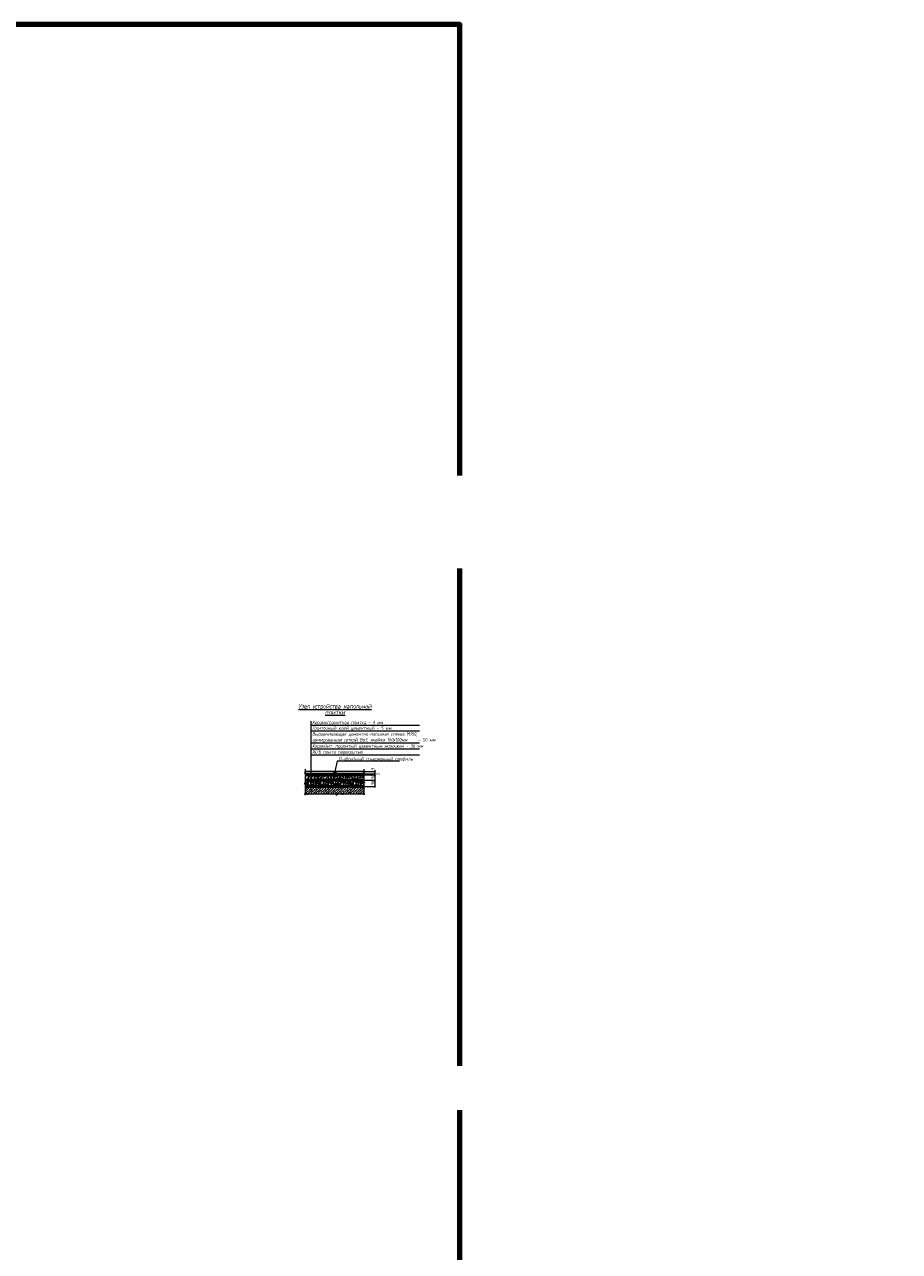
# Model space of a CAD drawing. Header units: millimetres. Extents: x -26888115 to 7466299, y -86687 to 22081.
# Tile 185 of 225: x 145242 to 153165, y -32991 to -21875. Entities that reach past the tile are written whole.
import ezdxf
from ezdxf import colors
from ezdxf.entities.mleader import LeaderData, LeaderLine
from ezdxf.math import Vec2, Vec3

# ---------------------------------------------------------------- set-up
doc = ezdxf.new("R2010")
doc.units = ezdxf.units.MM
doc.linetypes.add('DASHDOT', pattern=[25.4, 12.7, -6.35, 0, -6.35])
doc.layers.get('Defpoints').update_dxf_attribs({"color": 31})
for name, color, linetype, lineweight in [('dim_pot', 183, 'Continuous', 9), ('nadpisi_v_tablice', 7, 'Continuous', 9), ('wall_obm', 172, 'Continuous', 40)]:
    doc.layers.add(name, color=color, linetype=linetype, lineweight=lineweight)
doc.layers.add('dim_razv', color=7, linetype='DASHDOT', lineweight=9, true_color=0x285228)
doc.layers.add('pol', color=7, linetype='Continuous', lineweight=15, true_color=0x55666d)
doc.styles.add('fl_iso paper', font='isocpeur.ttf', dxfattribs={"width": 0.8, "oblique": 10})
doc.styles.add('In tre', font='isocpeur.ttf', dxfattribs={"width": 0.8, "oblique": 10})

msp = doc.modelspace()

# ---------------------------------------------------------------- hatches: boundary and pattern name
at = {"layer": 'nadpisi_v_tablice', "lineweight": 5, "transparency": 33554610}
h = msp.add_hatch(dxfattribs=at)
h.set_pattern_fill('AR-CONC', color=256, scale=0.2, style=0)
h.set_pattern_definition([(50, (4736.51, 0), (36.436934, -3.187817), [3.81, -41.91]), (355, (4736.51, 0), (-7.048684, 38.211369), [3.048, -33.528117]), (100.451445, (4739.547, -0.266), (29.388249, 35.02355), [3.238002, -35.618049]), (46.1842, (4736.51, 10.16), (54.215808, -8.408466), [5.715, -62.865]), (96.635558, (4741.03, 9.46), (47.480827, 49.485225), [4.857005, -53.427122]), (351.18415, (4736.51, 10.16), (47.480827, 49.485225), [4.571993, -50.291946]), (21, (4741.59, 7.62), (30.322878, -20.4530396), [3.81, -41.91]), (326, (4741.59, 7.62), (12.360406, 36.837593), [3.048, -33.528]), (71.451445, (4744.118, 5.916), (42.683284, 16.384554), [3.238002, -35.6179875]), (37.5, (4736.511, 0), (0.6177207, 16.9110078), [0, -33.1216, 0, -34.036, 0, -33.655]), (7.5, (4736.51, 0), (13.3639325, 20.036115), [0, -19.4056, 0, -32.3596, 0, -12.827]), (327.5, (4725.182, 0), (27.118119, -1.1457488), [0, -12.7, 0, -39.624, 0, -52.578]), (317.5, (4720.102, 0), (29.6258363, 5.0852982), [0, -16.51, 0, -26.3144, 0, -37.338])])
h.paths.add_polyline_path([(148313.5, -28721.3), (148313.5, -28673.8), (147896.5, -28673.8), (147896.5, -28721.3)])
h.paths.add_polyline_path([(147783.5, -28673.8), (147783.5, -28693.3), (147794.5, -28697.3), (147772.5, -28705.3), (147783.5, -28709.3), (147783.5, -28721.3), (147896.5, -28721.3), (147896.5, -28673.8)])
h = msp.add_hatch(dxfattribs=at)
h.set_pattern_fill('SWAMP', color=256, scale=0.299999, angle=45, style=0)
h.set_pattern_definition([(45, (153718.986, -32565.0335), (-1.972182, 7.36031), [0.9524954, -6.667468]), (135, (153719.3225, -32564.6967), (-7.36031, 1.972182), [0.476248, -12.721919]), (135, (153719.4067, -32564.6125), (-7.36031, 1.972182), [0.380998, -12.8171686]), (135, (153719.2383, -32564.781), (-7.36031, 1.972182), [0.380998, -12.8171686]), (105, (153719.491, -32564.5283), (-7.3603064, 1.972195), [0.3047985, -7.315165]), (165, (153719.154, -32564.865), (-5.3881243, -5.388115), [0.3047985, -7.315165])])
h.paths.add_polyline_path([(148313.5, -28663.8), (148177.5, -28663.8), (148173.5, -28663.8), (147991.2, -28663.8), (147991.2, -28673.8), (148313.5, -28673.8)])
h.paths.add_polyline_path([(147991.2, -28663.8), (147903.6, -28663.8), (147899.6, -28663.8), (147783.5, -28663.8), (147783.5, -28673.8), (147991.2, -28673.8)])
h = msp.add_hatch(dxfattribs=at)
h.set_pattern_fill('GRAVEL', color=256, scale=2, angle=30, style=0)
h.set_pattern_definition([(258.0127875, (4742.7865, 62.282), (-123.35272414, -599.1468146), [6.834429, -676.609673]), (214.969741, (4741.367, 55.5967), (502.52908449, 348.794092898), [11.728094, -1161.080978]), (162.510447, (4731.7563, 48.8748), (719.34090521, -229.93499536), [8.26963, -818.694456]), (297.273689, (4720.9487, 27.9703), (-464.005909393, 905.281810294), [10.68009, -1057.328749]), (322.8336542, (4725.8427, 18.4775), (-524.770452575, 400.92908613), [10.472674, -1036.796155]), (27.273689, (4734.1882, 12.1506), (-905.281810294, -464.005909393), [10.68009, -1057.328749]), (67.6942405, (4743.681, 17.0447), (-317.923176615, -770.14090514), [14.123873, -1398.262306]), (102.2553284, (4749.0417, 30.1117), (-250.841366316, 1145.66999129), [13.33439, -1320.105132]), (151.4295656, (4746.2112, 43.1422), (-682.15272413, 368.7231766), [10.71626, -1060.910914]), (205.2363583, (4736.8, 48.267), (509.33499567, 235.40590941), [12.234266, -599.478739]), (252.3974378, (4725.7333, 43.051), (-248.52908612, -788.734995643), [15.821558, -1566.33545]), (168.814075, (4764.757, 52.6763), (-460.35863358, 86.1645431), [5.40009, -534.611316]), (201.4692344, (4759.4593, 53.724), (622.723176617, 242.211819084), [10.27364, -1017.09278]), (255, (4749.9, 49.964), (25.4, -43.9940905), [7.184187, -64.657862]), (233.1985905, (4743.771, 53.465), (169.17045258, 214.988181), [3.868826, -383.012447]), (321.8014095, (4741.453, 50.367), (-120.1940905, 106.5822715), [5.471312, -268.09506]), (60.9637565, (4745.753, 46.984), (81.18227154, 164.188181), [8.886393, -287.325963]), (191.565051, (4750.066, 54.753), (113.388181, 6.8059095), [6.425743, -154.217962]), (46.3895403, (4715.9367, 35.6352), (363.74090512, 385.982271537), [9.00176, -891.176533]), (100.346176, (4722.1457, 42.153), (103.42363793, -585.53499564), [7.551979, -747.644314]), (323.1985905, (4744.986, 63.552), (-214.988181, 169.17045258), [7.737602, -379.143672]), (13.6104597, (4751.1818, 58.917), (-516.140905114, -122.0177285), [9.00176, -891.176533]), (9.443955, (4731.685, 8.359), (-270.77045256, -39.01181898), [8.680704, -425.354686]), (324.7751406, (4740.2478, 9.7832), (-499.370452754, 356.934995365), [7.273442, -720.071868]), (96.8014095, (4770.826, 19.812), (-39.011819, 270.77045256), [7.737602, -379.143672]), (47.3540246, (4769.9097, 27.4952), (-470.323176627, -506.17636208), [8.515655, -843.04752]), (99.443955, (4749.269, 7.366), (39.01181897, -270.77045256), [4.340352, -429.695038]), (131.3099325, (4768.186, 18.288), (-145.5940905, 150.57636205), [2.590292, -256.4399]), (195.963757, (4766.477, 20.234), (157.3822715, 32.2059095), [10.472674, -198.981092]), (216.009006, (4756.4077, 17.3534), (414.540905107, 297.994090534), [9.70534, -960.827297]), (333.690068, (4748.039, 43.024), (-94.7940905, 62.588181), [7.326478, -175.835527]), (23.1572266, (4754.6066, 39.777), (798.69953869, 343.811819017), [12.791135, -1266.320181]), (90.945396, (4766.367, 44.807), (1.82363794, -409.55863359), [5.230165, -517.787846]), (120, (4766.28, 50.037), (-69.39409, 18.59409), [3.048, -47.752]), (150.2564372, (4754.7658, 18.1652), (353.776362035, -206.35863361), [7.05734, -698.678815]), (78.0127875, (4748.6382, 21.6665), (123.35272414, 599.1468146), [13.668858, -669.775244]), (30, (4751.477, 35.037), (18.59409, 69.39409), [13.208, -37.592]), (355.3048465, (4762.9156, 41.6413), (617.74090515, -53.95863325), [8.032191, -795.186334]), (284.054604, (4770.921, 40.984), (57.6059095, -201.37636205), [7.396582, -362.433]), (237.6459754, (4772.717, 33.8087), (-581.887719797, -922.540905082), [12.042902, -1192.249288]), (205.4260787, (4766.2723, 23.6353), (-597.32317666, -286.205909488), [12.74059, -1261.316929])])
h.paths.add_polyline_path([(147896.5, -28721.3), (147783.5, -28721.3), (147783.5, -28740.9), (147794.5, -28744.9), (147772.5, -28752.9), (147783.5, -28756.9), (147783.5, -28778.7), (147896.5, -28778.7)])
h.paths.add_polyline_path([(148324.5, -28744.9), (148313.5, -28740.9), (148313.5, -28721.3), (147896.5, -28721.3), (147896.5, -28778.7), (148313.5, -28778.7), (148313.5, -28756.9), (148302.5, -28752.9)])
h = msp.add_hatch(dxfattribs=at)
h.set_pattern_fill('ANSI36', color=256, scale=4.999976, style=0)
h.set_pattern_definition([(45, (4736.51, -57.446), (8.4189498, 30.8694825), [39.68731, -7.937462, 0, -7.937462])])
h.paths.add_polyline_path([(148313.5, -28778.7), (147783.5, -28778.7), (147783.5, -28848.2), (148055.4, -28848.2), (148059.4, -28837.2), (148067.4, -28859.2), (148071.4, -28848.2), (148313.5, -28848.2)])

# ---------------------------------------------------------------- linework, layer by layer
at = {"layer": 'Defpoints', "color": 1, "lineweight": 100}
msp.add_lwpolyline([(107095, -75222.9), (149183.3, -75222.9), (149183.3, -21875.1), (107095, -21875.1)], close=True, dxfattribs=at)
at = {"layer": 'nadpisi_v_tablice', "lineweight": 9, "transparency": 33554610}
for p, q in [((147833.4, -28187.5), (147833.4, -28822.7)), ((147833.4, -28223.9), (148818.2, -28223.9)), ((147833.4, -28273.9), (148818.2, -28273.9)), ((147833.4, -28382.7), (148818.2, -28382.7)), ((147833.4, -28436.7), (148818.2, -28436.7)), ((147833.4, -28490.8), (148818.2, -28490.8))]:
    msp.add_line(p, q, dxfattribs=at)
at = {"layer": 'nadpisi_v_tablice', "transparency": 33554610}
for p, q in [((148071.3, -28548.1), (148051.1, -28641.8)), ((148638.4, -28548.1), (148071.3, -28548.1))]:
    msp.add_line(p, q, dxfattribs=at)
at = {"layer": 'nadpisi_v_tablice', "lineweight": 30, "transparency": 33554610}
for p, q in [((147783.5, -28663.8), (147899.6, -28663.8)), ((147903.6, -28663.8), (148173.5, -28663.8)), ((148177.5, -28663.8), (148313.5, -28663.8))]:
    msp.add_line(p, q, dxfattribs=at)
at = {"layer": 'nadpisi_v_tablice', "lineweight": 50, "transparency": 33554610}
for p, q in [((147783.5, -28673.8), (148313.5, -28673.8)), ((147783.5, -28721.3), (148313.5, -28721.3)), ((147783.5, -28778.7), (148313.5, -28778.7))]:
    msp.add_line(p, q, dxfattribs=at)
at = {"layer": 'nadpisi_v_tablice', "lineweight": 9, "transparency": 33554610}
for points in [[(147783.5, -28622.9), (147783.5, -28740.9), (147794.5, -28744.9), (147772.5, -28752.9), (147783.5, -28756.9), (147783.5, -28857.5)], [(148313.5, -28622.9), (148313.5, -28740.9), (148324.5, -28744.9), (148302.5, -28752.9), (148313.5, -28756.9), (148313.5, -28855.7)], [(148323.6, -28848.2), (148071.4, -28848.2), (148067.4, -28859.2), (148059.4, -28837.2), (148055.4, -28848.2), (147774.5, -28848.2)]]:
    msp.add_lwpolyline(points, dxfattribs=at)
at = {"layer": 'nadpisi_v_tablice', "lineweight": 30, "transparency": 33554610}
for points in [[(147783.5, -28641.8), (148043.1, -28641.8), (148043.1, -28663.8), (147783.5, -28663.8)], [(148043.1, -28663.8), (148043.1, -28641.8), (148063.1, -28641.8), (148063.1, -28663.8), (148060.1, -28663.8), (148060.1, -28644.8), (148046.1, -28644.8), (148046.1, -28663.8)], [(148063.1, -28641.8), (148313.5, -28641.8), (148313.5, -28663.8), (148063.1, -28663.8)]]:
    msp.add_lwpolyline(points, close=True, dxfattribs=at)
at = {"layer": 'wall_obm', "color": 0, "lineweight": 5, "transparency": 33554610}
for p, q in [((148313.5, -28641.8), (148414.2, -28641.8)), ((148313.5, -28663.8), (148414.2, -28663.8)), ((148313.5, -28673.8), (148414.2, -28673.8)), ((148407.5, -28636.2), (148420.5, -28646.6)), ((148407.5, -28658.2), (148420.5, -28668.6)), ((148407.5, -28668.2), (148420.5, -28678.6)), ((148414.2, -28630.9), (148414.2, -28731.3)), ((148313.5, -28721.3), (148414.2, -28721.3)), ((148313.5, -28778.7), (148414.2, -28778.7)), ((148407.5, -28715.6), (148420.5, -28726)), ((148407.5, -28773.1), (148420.5, -28783.5)), ((148414.2, -28688.4), (148414.2, -28788.7))]:
    msp.add_line(p, q, dxfattribs=at)

# ---------------------------------------------------------------- texts
at = {"lineweight": 18, "transparency": 33554610, "insert": (141184.3, -28105.5), "char_height": 40, "width": 898.915, "attachment_point": 1, "line_spacing_factor": 0.8, "style": 'fl_iso paper'}
msp.add_mtext('\\pi268.33;{\\LМонтаж плинтуса}', dxfattribs=at)
at = {"layer": 'nadpisi_v_tablice', "lineweight": 18, "transparency": 33554610, "insert": (148054, -28032.5), "char_height": 40, "width": 1498.191, "attachment_point": 2, "line_spacing_factor": 0.8, "style": 'fl_iso paper'}
msp.add_mtext('{\\LУзел устройства напольной \\Pплитки\\H1.3333x; }', dxfattribs=at)
at = {"layer": 'nadpisi_v_tablice', "lineweight": 18, "transparency": 33554610, "char_height": 31.5, "attachment_point": 1, "style": 'fl_iso paper'}
for s, insert, width in [('Керамогранитная плитка - 9 мм', (147846.8, -28183.1), 835.782), ('Плиточный клей цементный - 5 мм', (147846.8, -28233.8), 835.782), ('Выравнивающая цементно-песчаная стяжка М150, армированная сеткой Вр3, ячейка 100х100мм     – 50 мм', (147846.8, -28287.3), 1003.044), ('Ж/б плита перекрытия', (147846.8, -28450.1), 835.782), ('Керамзит, пролитый цементным молочком - 36 мм', (147846.8, -28396.1), 952.858), ('П-образный стыковочный профиль', (148083.9, -28512.9), 835.782)]:
    msp.add_mtext(s, dxfattribs=dict(at, insert=insert, width=width))
at = {"layer": 'nadpisi_v_tablice', "lineweight": 18, "transparency": 33554610, "char_height": 31.5, "width": 835.782, "attachment_point": 1, "rotation": 90, "style": 'fl_iso paper'}
for s, insert in [('9', (148379.5, -28633.1)), ('50', (148379.5, -28713.9)), ('5', (148428.3, -28678.5)), ('36', (148379.5, -28771.4))]:
    msp.add_mtext(s, dxfattribs=dict(at, insert=insert))

# ---------------------------------------------------------------- next in the draw order: leaders
at = {"layer": 'dim_pot', "color": 0, "linetype": 'ByBlock'}
ml = msp.add_multileader_mtext('Standard', dxfattribs=at)
ml.set_content('Лючок 400х400 для обслуживания запотолочных пожарных извещателей, расположение уточнить по месту', style='In tre')
ml.set_leader_properties()
ml.build(insert=Vec2(0, 0))
ml.multileader.update_dxf_attribs({"text_left_attachment_type": 6, "text_right_attachment_type": 6, "dogleg_length": 1, "arrow_head_size": 0, "scale": 50})
ctx = ml.context
ctx.base_point, ctx.scale, ctx.char_height, ctx.arrow_head_size, ctx.landing_gap_size, ctx.plane_origin = Vec3(59333.8, -34272.7), 50, 200, 0, 4.5, Vec3(66193.6, -29209.3)
ctx.left_attachment, ctx.right_attachment = 6, 6
notes = []
notes.append((ctx, [(1, (1, 1, 0), (59283.8, -34272.7), (1, 0), 50, [(0, [(55028, -37279.4), (55028, -31929.4)], 0, [])])]))
ctx.mtext.insert, ctx.mtext.width, ctx.mtext.defined_height, ctx.mtext.flow_direction = Vec3(59338.3, -34012.7), 3669.399, 696.6, 5
ctx.mtext.has_bg_fill, ctx.mtext.bg_color, ctx.mtext.bg_scale_factor, ctx.mtext.bg_transparency, ctx.mtext.use_window_bg_color = 1, -1027028792, 1.5, 0, 1
at = {"layer": 'dim_razv', "color": 0, "linetype": 'ByBlock'}
ml = msp.add_multileader_mtext('Standard', dxfattribs=at)
ml.set_content('Плитка керамогранитная, настенная', style='In tre')
ml.set_leader_properties()
ml.build(insert=Vec2(0, 0))
ml.multileader.update_dxf_attribs({"text_left_attachment_type": 6, "text_right_attachment_type": 6, "dogleg_length": 1, "arrow_head_size": 0, "scale": 50})
ctx = ml.context
ctx.base_point, ctx.scale, ctx.char_height, ctx.arrow_head_size, ctx.landing_gap_size, ctx.plane_origin = Vec3(48765.5, -31651.1), 50, 200, 0, 4.5, Vec3(61086.9, -29237.9)
ctx.left_attachment, ctx.right_attachment = 6, 6
notes.append((ctx, [(0, (1, 1, 0), (51495.3, -31651.1), (-1, 0), 50, [(1, [(53769.7, -30952.3)], 0, [])])]))
ctx.mtext.insert, ctx.mtext.width, ctx.mtext.defined_height, ctx.mtext.flow_direction = Vec3(48770, -31411.1), 3092.716, 696.6, 5
ctx.mtext.has_bg_fill, ctx.mtext.bg_color, ctx.mtext.bg_scale_factor, ctx.mtext.bg_transparency, ctx.mtext.use_window_bg_color = 1, -1027028792, 1.5, 0, 1
at = {"layer": 'pol', "color": 1, "linetype": 'ByBlock', "true_color": 0xff0000}
ml = msp.add_multileader_mtext('Standard', dxfattribs=at)
ml.set_content('Лоток щелевой\\Pводоотводный в полу, модульный. Лщ-2', color=(255, 0, 0), style='In tre')
ml.set_leader_properties()
ml.build(insert=Vec2(0, 0))
ml.multileader.update_dxf_attribs({"text_left_attachment_type": 6, "text_right_attachment_type": 6, "dogleg_length": 1, "arrow_head_size": 0, "scale": 50})
ctx = ml.context
ctx.base_point, ctx.scale, ctx.char_height, ctx.arrow_head_size, ctx.landing_gap_size, ctx.plane_origin = Vec3(50567.3, -26429.4), 50, 200, 0, 4.5, Vec3(64361.3, -20859.5)
ctx.left_attachment, ctx.right_attachment = 6, 6
notes.append((ctx, [(0, (1, 1, 0), (52833.1, -26429.4), (-1, 0), 50, [(1, [(54223, -29649.4)], 0, [])])]))
ctx.mtext.insert, ctx.mtext.width, ctx.mtext.defined_height, ctx.mtext.flow_direction = Vec3(50571.8, -26169.4), 2329.345, 696.6, 5
ctx.mtext.has_bg_fill, ctx.mtext.bg_color, ctx.mtext.bg_scale_factor, ctx.mtext.bg_transparency, ctx.mtext.use_window_bg_color = 1, -1027028792, 1.5, 0, 1
for ctx, leaders in notes:
    for number, flags, end, landing, length, lines in leaders:
        leader = LeaderData()
        leader.index, (leader.has_last_leader_line, leader.has_dogleg_vector, leader.attachment_direction) = number, flags
        leader.last_leader_point, leader.dogleg_vector, leader.dogleg_length = Vec3(end), Vec3(landing), length
        for number, points, colour, breaks in lines:
            line = LeaderLine()
            line.index, line.vertices, line.color, line.breaks = number, Vec3.list(points), colors.encode_raw_color(colour), breaks
            leader.lines.append(line)
        ctx.leaders.append(leader)

# ---------------------------------------------------------------- next in the draw order: leaders
at = {"layer": 'pol', "color": 0, "linetype": 'ByBlock'}
ml = msp.add_multileader_mtext('Standard', dxfattribs=at)
ml.set_content('Керамогранит под камень^J600х1200 мм', style='In tre')
ml.set_leader_properties()
ml.build(insert=Vec2(0, 0))
ml.multileader.update_dxf_attribs({"text_left_attachment_type": 6, "text_right_attachment_type": 6, "dogleg_length": 1, "arrow_head_size": 0, "scale": 50})
ctx = ml.context
ctx.base_point, ctx.scale, ctx.char_height, ctx.arrow_head_size, ctx.landing_gap_size, ctx.plane_origin = Vec3(59314.9, -26303.4), 50, 200, 0, 4.5, Vec3(66126.7, -21463.5)
ctx.left_attachment, ctx.right_attachment = 6, 6
notes = []
notes.append((ctx, [(1, (1, 1, 0), (59264.9, -26303.4), (1, 0), 50, [(1, [(58041.5, -28624.4)], 0, [])])]))
ctx.mtext.insert, ctx.mtext.width, ctx.mtext.defined_height, ctx.mtext.flow_direction = Vec3(59319.4, -26063.4), 3092.716, 696.6, 5
ctx.mtext.has_bg_fill, ctx.mtext.bg_color, ctx.mtext.bg_scale_factor, ctx.mtext.bg_transparency, ctx.mtext.use_window_bg_color = 1, -1027028792, 1.5, 0, 1
for ctx, leaders in notes:
    for number, flags, end, landing, length, lines in leaders:
        leader = LeaderData()
        leader.index, (leader.has_last_leader_line, leader.has_dogleg_vector, leader.attachment_direction) = number, flags
        leader.last_leader_point, leader.dogleg_vector, leader.dogleg_length = Vec3(end), Vec3(landing), length
        for number, points, colour, breaks in lines:
            line = LeaderLine()
            line.index, line.vertices, line.color, line.breaks = number, Vec3.list(points), colors.encode_raw_color(colour), breaks
            leader.lines.append(line)
        ctx.leaders.append(leader)

# ---------------------------------------------------------------- next in the draw order: leaders
at = {"layer": 'dim_razv', "color": 0, "linetype": 'ByBlock'}
ml = msp.add_multileader_mtext('Standard', dxfattribs=at)
ml.set_content('Плитка керамогранитная, настенная', style='In tre')
ml.set_leader_properties()
ml.build(insert=Vec2(0, 0))
ml.multileader.update_dxf_attribs({"text_left_attachment_type": 6, "text_right_attachment_type": 6, "dogleg_length": 1, "arrow_head_size": 0, "scale": 50})
ctx = ml.context
ctx.base_point, ctx.scale, ctx.char_height, ctx.arrow_head_size, ctx.landing_gap_size, ctx.plane_origin = Vec3(58364.5, -26485.3), 50, 200, 0, 4.5, Vec3(62179.9, -26656.1)
ctx.left_attachment, ctx.right_attachment = 6, 6
notes = []
notes.append((ctx, [(1, (1, 1, 0), (58314.5, -26485.3), (1, 0), 50, [(1, [(57316.2, -28329.4)], 0, [])])]))
ctx.mtext.insert, ctx.mtext.width, ctx.mtext.defined_height, ctx.mtext.flow_direction = Vec3(58369, -26245.3), 3092.716, 696.6, 5
ctx.mtext.has_bg_fill, ctx.mtext.bg_color, ctx.mtext.bg_scale_factor, ctx.mtext.bg_transparency, ctx.mtext.use_window_bg_color = 1, -1027028792, 1.5, 0, 1
for ctx, leaders in notes:
    for number, flags, end, landing, length, lines in leaders:
        leader = LeaderData()
        leader.index, (leader.has_last_leader_line, leader.has_dogleg_vector, leader.attachment_direction) = number, flags
        leader.last_leader_point, leader.dogleg_vector, leader.dogleg_length = Vec3(end), Vec3(landing), length
        for number, points, colour, breaks in lines:
            line = LeaderLine()
            line.index, line.vertices, line.color, line.breaks = number, Vec3.list(points), colors.encode_raw_color(colour), breaks
            leader.lines.append(line)
        ctx.leaders.append(leader)

# ---------------------------------------------------------------- next in the draw order: leaders
at = {"layer": 'dim_pot', "color": 0, "linetype": 'ByBlock'}
ml = msp.add_multileader_mtext('Standard', dxfattribs=at)
ml.set_content('Окраска конструкций перекрытия, цвет RAL9016', style='In tre')
ml.set_leader_properties()
ml.build(insert=Vec2(0, 0))
ml.multileader.update_dxf_attribs({"text_left_attachment_type": 6, "text_right_attachment_type": 6, "dogleg_length": 1, "arrow_head_size": 0, "scale": 50})
ctx = ml.context
ctx.base_point, ctx.scale, ctx.char_height, ctx.arrow_head_size, ctx.landing_gap_size, ctx.plane_origin = Vec3(42138.9, -26739.5), 50, 200, 0, 4.5, Vec3(48998.2, -21899.5)
ctx.left_attachment, ctx.right_attachment = 6, 6
notes = []
notes.append((ctx, [(0, (1, 1, 0), (44976.6, -26739.5), (-1, 0), 50, [(1, [(46194.7, -28427.6)], 0, [])])]))
ctx.mtext.insert, ctx.mtext.width, ctx.mtext.defined_height, ctx.mtext.flow_direction = Vec3(42143.4, -26479.5), 3092.716, 696.6, 5
ctx.mtext.has_bg_fill, ctx.mtext.bg_color, ctx.mtext.bg_scale_factor, ctx.mtext.bg_transparency, ctx.mtext.use_window_bg_color = 1, -1027028792, 1.5, 0, 1
for ctx, leaders in notes:
    for number, flags, end, landing, length, lines in leaders:
        leader = LeaderData()
        leader.index, (leader.has_last_leader_line, leader.has_dogleg_vector, leader.attachment_direction) = number, flags
        leader.last_leader_point, leader.dogleg_vector, leader.dogleg_length = Vec3(end), Vec3(landing), length
        for number, points, colour, breaks in lines:
            line = LeaderLine()
            line.index, line.vertices, line.color, line.breaks = number, Vec3.list(points), colors.encode_raw_color(colour), breaks
            leader.lines.append(line)
        ctx.leaders.append(leader)

doc.saveas('drawing.dxf')
